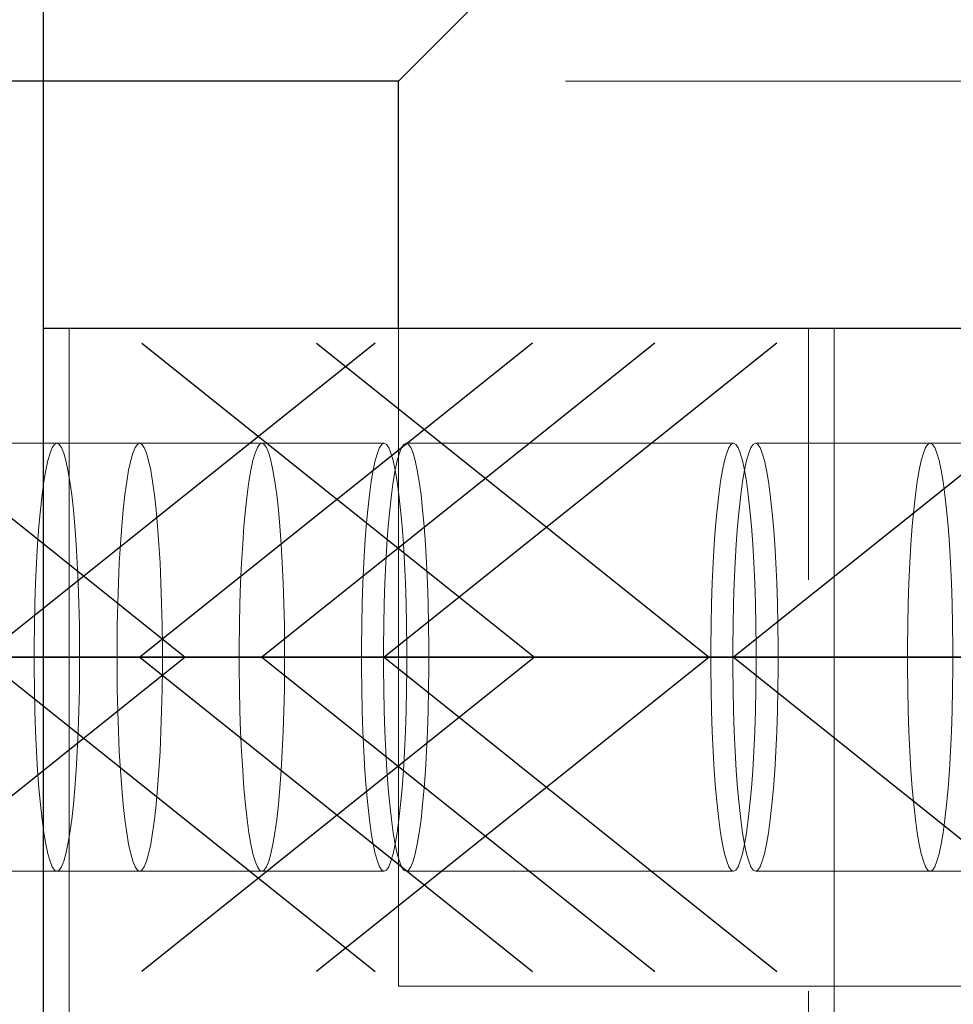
# Model space of a CAD drawing. Header units: millimetres. Extents: x 3536 to 4290, y 11030 to 11491.
# Tile 12 of 102: x 3590.95 to 3593.79, y 11082.73 to 11085.72. Entities that reach past the tile are written whole.
import ezdxf

# ---------------------------------------------------------------- set-up
doc = ezdxf.new("R2010")
doc.units = ezdxf.units.MM
doc.header["$LTSCALE"] = 10
doc.linetypes.add('HIDDEN', pattern=[0.375, 0.25, -0.125])
doc.linetypes.add('MITTE', pattern=[2, 1.25, -0.25, 0.25, -0.25])
doc.layers.get('Defpoints').update_dxf_attribs({"color": 1})
for name, color, linetype in [('PS_BOLT', 4, 'Continuous'), ('PS_MID', 5, 'MITTE'), ('PS_SHAPE', 3, 'Continuous')]:
    doc.layers.add(name, color=color, linetype=linetype)
for name, color, linetype, lineweight in [('PS_DIM', 4, 'Continuous', 13), ('PS_Hidden', 2, 'HIDDEN', 9), ('PS_SOLID', 7, 'Continuous', 30)]:
    doc.layers.add(name, color=color, linetype=linetype, lineweight=lineweight)
doc.styles.add('simplex', font='simplex.shx', dxfattribs={"width": 0.75})
doc.dimstyles.new('1_20_GŁ_DS1-LS20', dxfattribs={"dimtxt": 2, "dimasz": 2, "dimexe": 2, "dimexo": 5, "dimgap": 1, "dimtad": 1, "dimjust": 4, "dimdec": 0, "dimlfac": 20, "dimtxsty": 'simplex', "dimblk1": 'NONE', "dimsah": 1, "dimcen": 2, "dimclrd": 256, "dimclre": 256, "dimclrt": 4, "dimadec": 1, "dimazin": 0, "dimtfac": 1, "dimtdec": 0, "dimtmove": 2, "dimatfit": 3, "dimfxl": 1, "dimarcsym": 0})

# ---------------------------------------------------------------- blocks, each defined once
blk = doc.blocks.new('*D96')
at = {"layer": 'Defpoints', "color": 0, "transparency": 16777216}
for p in [(3591.0213, 11097.831), (3589.6555, 11085.5365), (3591.0213, 11075.2865)]:
    blk.add_point(p, dxfattribs=at)
at = {"layer": 'PS_DIM', "lineweight": -2, "transparency": 16777216}
for p, q in [((3589.6555, 11090.5365), (3589.6555, 11099.831)), ((3591.0213, 11080.2865), (3591.0213, 11099.831)), ((3589.6555, 11097.831), (3587.6555, 11097.831)), ((3589.6555, 11097.831), (3591.0213, 11097.831)), ((3593.0213, 11097.831), (3595.0213, 11097.831))]:
    blk.add_line(p, q, dxfattribs=at)
at = {"layer": 'PS_DIM', "transparency": 16777216}
blk.add_solid([(3593.0213, 11098.1643), (3593.0213, 11097.4977), (3591.0213, 11097.831)], dxfattribs=at)
at = {"layer": 'PS_DIM', "color": 4, "transparency": 16777216, "insert": (3587.6355, 11094.6681), "char_height": 2, "attachment_point": 5, "rotation": 90, "style": 'simplex'}
blk.add_mtext('-27', dxfattribs=at)
blk = doc.blocks.new('_None')
blk = doc.blocks.new('*D97')
at = {"layer": 'Defpoints', "color": 0, "transparency": 16777216}
for p in [(3591.0213, 11097.831), (3591.0213, 11082.172), (3591.0213, 11075.2865)]:
    blk.add_point(p, dxfattribs=at)
at = {"layer": 'PS_DIM', "lineweight": -2, "transparency": 16777216}
for p, q in [((3591.0213, 11080.2865), (3591.0213, 11099.831)), ((3591.0213, 11087.172), (3591.0213, 11099.831)), ((3591.0213, 11097.831), (3589.0213, 11097.831)), ((3593.0213, 11097.831), (3595.0213, 11097.831))]:
    blk.add_line(p, q, dxfattribs=at)
at = {"layer": 'PS_DIM', "transparency": 16777216}
blk.add_solid([(3593.0213, 11098.1643), (3593.0213, 11097.4977), (3591.0213, 11097.831)], dxfattribs=at)
at = {"layer": 'PS_DIM', "color": 4, "transparency": 16777216, "insert": (3592.8482, 11096.311), "char_height": 2, "attachment_point": 5, "rotation": 90, "style": 'simplex'}
blk.add_mtext('0', dxfattribs=at)
blk = doc.blocks.new('*D98')
at = {"layer": 'Defpoints', "color": 0, "transparency": 16777216}
for p in [(3596.3492, 11097.831), (3596.3492, 11086.3365), (3591.0213, 11075.2865)]:
    blk.add_point(p, dxfattribs=at)
at = {"layer": 'PS_DIM', "lineweight": -2, "transparency": 16777216}
for p, q in [((3591.0213, 11080.2865), (3591.0213, 11099.831)), ((3596.3492, 11091.3365), (3596.3492, 11099.831)), ((3591.0213, 11097.831), (3594.3492, 11097.831))]:
    blk.add_line(p, q, dxfattribs=at)
at = {"layer": 'PS_DIM', "transparency": 16777216}
blk.add_solid([(3594.3492, 11098.1643), (3594.3492, 11097.4977), (3596.3492, 11097.831)], dxfattribs=at)
at = {"layer": 'PS_DIM', "color": 4, "transparency": 16777216, "insert": (3598.4312, 11095.0253), "char_height": 2, "attachment_point": 5, "rotation": 90, "style": 'simplex'}
blk.add_mtext('107', dxfattribs=at)
blk = doc.blocks.new('*D99')
at = {"layer": 'Defpoints', "color": 0, "transparency": 16777216}
for p in [(3766.6847, 11097.831), (3591.0213, 11075.2865), (3766.6847, 11074.5365)]:
    blk.add_point(p, dxfattribs=at)
at = {"layer": 'PS_DIM', "lineweight": -2, "transparency": 16777216}
for p, q in [((3591.0213, 11080.2865), (3591.0213, 11099.831)), ((3766.6847, 11079.5365), (3766.6847, 11099.831)), ((3591.0213, 11097.831), (3764.6847, 11097.831))]:
    blk.add_line(p, q, dxfattribs=at)
at = {"layer": 'PS_DIM', "transparency": 16777216}
blk.add_solid([(3764.6847, 11098.1643), (3764.6847, 11097.4977), (3766.6847, 11097.831)], dxfattribs=at)
at = {"layer": 'PS_DIM', "color": 4, "transparency": 16777216, "insert": (3764.6647, 11094.1681), "char_height": 2, "attachment_point": 5, "rotation": 90, "style": 'simplex'}
blk.add_mtext('4995', dxfattribs=at)
blk = doc.blocks.new('*X315')
at = {"color": 30, "linetype": 'Continuous'}
for p, q in [((3591.8504, 11084.7411), (3593.0436, 11083.7865)), ((3595.9024, 11084.7411), (3594.7092, 11083.7865)), ((3593.0436, 11083.7865), (3591.8504, 11082.8319)), ((3595.9024, 11083.7865), (3591.8504, 11083.7865)), ((3594.7092, 11083.7865), (3595.9024, 11082.8319))]:
    blk.add_line(p, q, dxfattribs=at)
blk = doc.blocks.new('*X317')
at = {"color": 30, "linetype": 'Continuous'}
for p, q in [((3587.9768, 11084.7411), (3589.1701, 11083.7865)), ((3592.0288, 11084.7411), (3590.8356, 11083.7865)), ((3589.1701, 11083.7865), (3587.9768, 11082.8319)), ((3592.0288, 11083.7865), (3587.9768, 11083.7865)), ((3590.8356, 11083.7865), (3592.0288, 11082.8319))]:
    blk.add_line(p, q, dxfattribs=at)
blk = doc.blocks.new('*X318')
at = {"color": 30, "linetype": 'Continuous'}
for p, q in [((3591.3198, 11084.7411), (3592.513, 11083.7865)), ((3595.3718, 11084.7411), (3594.1785, 11083.7865)), ((3592.513, 11083.7865), (3591.3198, 11082.8319)), ((3595.3718, 11083.7865), (3591.3198, 11083.7865)), ((3594.1785, 11083.7865), (3595.3718, 11082.8319))]:
    blk.add_line(p, q, dxfattribs=at)
blk = doc.blocks.new('*X326')
at = {"color": 30, "linetype": 'Continuous'}
for p, q in [((3588.8258, 11084.7411), (3590.0191, 11083.7865)), ((3592.8778, 11084.7411), (3591.6846, 11083.7865)), ((3590.0191, 11083.7865), (3588.8258, 11082.8319)), ((3592.8778, 11083.7865), (3588.8258, 11083.7865)), ((3591.6846, 11083.7865), (3592.8778, 11082.8319))]:
    blk.add_line(p, q, dxfattribs=at)
blk = doc.blocks.new('*X327')
at = {"color": 30, "linetype": 'Continuous'}
for p, q in [((3588.4544, 11084.7411), (3589.6476, 11083.7865)), ((3592.5064, 11084.7411), (3591.3132, 11083.7865)), ((3589.6476, 11083.7865), (3588.4544, 11082.8319)), ((3592.5064, 11083.7865), (3588.4544, 11083.7865)), ((3591.3132, 11083.7865), (3592.5064, 11082.8319))]:
    blk.add_line(p, q, dxfattribs=at)
blk = doc.blocks.new('*X330')
at = {"color": 30, "linetype": 'Continuous'}
for p, q in [((3590.2585, 11084.7411), (3591.4518, 11083.7865)), ((3594.3105, 11084.7411), (3593.1173, 11083.7865)), ((3591.4518, 11083.7865), (3590.2585, 11082.8319)), ((3594.3105, 11083.7865), (3590.2585, 11083.7865)), ((3593.1173, 11083.7865), (3594.3105, 11082.8319))]:
    blk.add_line(p, q, dxfattribs=at)
blk = doc.blocks.new('*X331')
at = {"layer": 'PS_Hidden', "color": 2, "linetype": 'HIDDEN'}
for p, q in [((3595.1071, 11085.5365), (3592.0992, 11085.5365)), ((3591.0992, 11084.7865), (3591.0992, 11080.2715)), ((3592.0992, 11082.7865), (3592.0992, 11084.7865)), ((3593.3448, 11080.2715), (3593.3448, 11084.7865)), ((3593.4227, 11084.7865), (3593.4227, 11075.2865)), ((3591.3132, 11084.4365), (3590.8356, 11084.4365)), ((3591.0478, 11084.4232), (3591.041, 11084.4067)), ((3591.0547, 11084.4332), (3591.0478, 11084.4232)), ((3591.0617, 11084.4365), (3591.0547, 11084.4332)), ((3591.0687, 11084.4332), (3591.0617, 11084.4365)), ((3591.0756, 11084.4232), (3591.0687, 11084.4332)), ((3591.0823, 11084.4067), (3591.0756, 11084.4232)), ((3591.2925, 11084.4067), (3591.2993, 11084.4232)), ((3591.2993, 11084.4232), (3591.3062, 11084.4332)), ((3591.3062, 11084.4332), (3591.3132, 11084.4365)), ((3591.3132, 11084.4365), (3591.3201, 11084.4332)), ((3591.6846, 11084.4365), (3591.3132, 11084.4365)), ((3591.3201, 11084.4332), (3591.3271, 11084.4232)), ((3591.3271, 11084.4232), (3591.3338, 11084.4067)), ((3591.664, 11084.4067), (3591.6707, 11084.4232)), ((3591.6707, 11084.4232), (3591.6776, 11084.4332)), ((3591.6776, 11084.4332), (3591.6846, 11084.4365)), ((3591.6846, 11084.4365), (3591.6916, 11084.4332)), ((3592.056, 11084.4365), (3591.6846, 11084.4365)), ((3591.6916, 11084.4332), (3591.6985, 11084.4232)), ((3591.6985, 11084.4232), (3591.7053, 11084.4067)), ((3592.0354, 11084.4067), (3592.0422, 11084.4232)), ((3592.0422, 11084.4232), (3592.0491, 11084.4332)), ((3592.0491, 11084.4332), (3592.056, 11084.4365)), ((3592.056, 11084.4365), (3592.063, 11084.4332)), ((3592.063, 11084.4332), (3592.0699, 11084.4232)), ((3592.0699, 11084.4232), (3592.0767, 11084.4067)), ((3592.1091, 11084.4232), (3592.1023, 11084.4067)), ((3592.116, 11084.4332), (3592.1091, 11084.4232)), ((3592.1229, 11084.4365), (3592.116, 11084.4332)), ((3592.1299, 11084.4332), (3592.1229, 11084.4365)), ((3593.1173, 11084.4365), (3592.1229, 11084.4365)), ((3592.1368, 11084.4232), (3592.1299, 11084.4332)), ((3592.1436, 11084.4067), (3592.1368, 11084.4232)), ((3593.0966, 11084.4067), (3593.1034, 11084.4232)), ((3593.1034, 11084.4232), (3593.1103, 11084.4332)), ((3593.1103, 11084.4332), (3593.1173, 11084.4365)), ((3593.1173, 11084.4365), (3593.1243, 11084.4332)), ((3593.1243, 11084.4332), (3593.1312, 11084.4232)), ((3593.1312, 11084.4232), (3593.1379, 11084.4067)), ((3593.1703, 11084.4232), (3593.1635, 11084.4067)), ((3593.1772, 11084.4332), (3593.1703, 11084.4232)), ((3593.1842, 11084.4365), (3593.1772, 11084.4332)), ((3593.1912, 11084.4332), (3593.1842, 11084.4365)), ((3594.1785, 11084.4365), (3593.1842, 11084.4365)), ((3593.1981, 11084.4232), (3593.1912, 11084.4332)), ((3593.2048, 11084.4067), (3593.1981, 11084.4232)), ((3593.7009, 11084.4232), (3593.6942, 11084.4067)), ((3593.7078, 11084.4332), (3593.7009, 11084.4232)), ((3593.7148, 11084.4365), (3593.7078, 11084.4332)), ((3593.7218, 11084.4332), (3593.7148, 11084.4365)), ((3593.7287, 11084.4232), (3593.7218, 11084.4332)), ((3593.7355, 11084.4067), (3593.7287, 11084.4232)), ((3591.041, 11084.4067), (3591.0345, 11084.3838)), ((3591.0889, 11084.3838), (3591.0823, 11084.4067)), ((3591.286, 11084.3838), (3591.2925, 11084.4067)), ((3591.3338, 11084.4067), (3591.3404, 11084.3838)), ((3591.6574, 11084.3838), (3591.664, 11084.4067)), ((3591.7053, 11084.4067), (3591.7118, 11084.3838)), ((3592.0288, 11084.3838), (3592.0354, 11084.4067)), ((3592.0767, 11084.4067), (3592.0832, 11084.3838)), ((3592.1023, 11084.4067), (3592.0957, 11084.3838)), ((3592.1501, 11084.3838), (3592.1436, 11084.4067)), ((3593.0901, 11084.3838), (3593.0966, 11084.4067)), ((3593.1379, 11084.4067), (3593.1445, 11084.3838)), ((3593.1635, 11084.4067), (3593.157, 11084.3838)), ((3593.2114, 11084.3838), (3593.2048, 11084.4067)), ((3593.6942, 11084.4067), (3593.6876, 11084.3838)), ((3593.742, 11084.3838), (3593.7355, 11084.4067)), ((3591.0282, 11084.3548), (3591.0223, 11084.32)), ((3591.0345, 11084.3838), (3591.0282, 11084.3548)), ((3591.0952, 11084.3548), (3591.0889, 11084.3838)), ((3591.1011, 11084.32), (3591.0952, 11084.3548)), ((3591.2738, 11084.32), (3591.2797, 11084.3548)), ((3591.2797, 11084.3548), (3591.286, 11084.3838)), ((3591.3404, 11084.3838), (3591.3466, 11084.3548)), ((3591.3466, 11084.3548), (3591.3526, 11084.32)), ((3591.6452, 11084.32), (3591.6511, 11084.3548)), ((3591.6511, 11084.3548), (3591.6574, 11084.3838)), ((3591.7118, 11084.3838), (3591.7181, 11084.3548)), ((3591.7181, 11084.3548), (3591.724, 11084.32)), ((3592.0166, 11084.32), (3592.0226, 11084.3548)), ((3592.0226, 11084.3548), (3592.0288, 11084.3838)), ((3592.0832, 11084.3838), (3592.0895, 11084.3548)), ((3592.0895, 11084.3548), (3592.0835, 11084.32)), ((3592.0957, 11084.3838), (3592.0895, 11084.3548)), ((3592.0895, 11084.3548), (3592.0954, 11084.32)), ((3592.1564, 11084.3548), (3592.1501, 11084.3838)), ((3592.1623, 11084.32), (3592.1564, 11084.3548)), ((3593.0779, 11084.32), (3593.0838, 11084.3548)), ((3593.0838, 11084.3548), (3593.0901, 11084.3838)), ((3593.1445, 11084.3838), (3593.1508, 11084.3548)), ((3593.1507, 11084.3548), (3593.1448, 11084.32)), ((3593.157, 11084.3838), (3593.1507, 11084.3548)), ((3593.1508, 11084.3548), (3593.1567, 11084.32)), ((3593.2177, 11084.3548), (3593.2114, 11084.3838)), ((3593.2236, 11084.32), (3593.2177, 11084.3548)), ((3593.6813, 11084.3548), (3593.6754, 11084.32)), ((3593.6876, 11084.3838), (3593.6813, 11084.3548)), ((3593.7483, 11084.3548), (3593.742, 11084.3838)), ((3593.7542, 11084.32), (3593.7483, 11084.3548)), ((3591.0223, 11084.32), (3591.0168, 11084.2797)), ((3591.1066, 11084.2797), (3591.1011, 11084.32)), ((3591.2682, 11084.2797), (3591.2738, 11084.32)), ((3591.3526, 11084.32), (3591.3581, 11084.2797)), ((3591.6397, 11084.2797), (3591.6452, 11084.32)), ((3591.724, 11084.32), (3591.7295, 11084.2797)), ((3592.0111, 11084.2797), (3592.0166, 11084.32)), ((3592.0835, 11084.32), (3592.078, 11084.2797)), ((3592.0954, 11084.32), (3592.101, 11084.2797)), ((3592.1679, 11084.2797), (3592.1623, 11084.32)), ((3593.0724, 11084.2797), (3593.0779, 11084.32)), ((3593.1448, 11084.32), (3593.1393, 11084.2797)), ((3593.1567, 11084.32), (3593.1622, 11084.2797)), ((3593.2291, 11084.2797), (3593.2236, 11084.32)), ((3593.6754, 11084.32), (3593.6699, 11084.2797)), ((3593.7598, 11084.2797), (3593.7542, 11084.32)), ((3591.0168, 11084.2797), (3591.0117, 11084.2344)), ((3591.1117, 11084.2344), (3591.1066, 11084.2797)), ((3591.2632, 11084.2344), (3591.2682, 11084.2797)), ((3591.3581, 11084.2797), (3591.3632, 11084.2344)), ((3591.6346, 11084.2344), (3591.6397, 11084.2797)), ((3591.7295, 11084.2797), (3591.7346, 11084.2344)), ((3592.006, 11084.2344), (3592.0111, 11084.2797)), ((3592.078, 11084.2797), (3592.0729, 11084.2344)), ((3592.101, 11084.2797), (3592.106, 11084.2344)), ((3592.1729, 11084.2344), (3592.1679, 11084.2797)), ((3593.0673, 11084.2344), (3593.0724, 11084.2797)), ((3593.1393, 11084.2797), (3593.1342, 11084.2344)), ((3593.1622, 11084.2797), (3593.1673, 11084.2344)), ((3593.2342, 11084.2344), (3593.2291, 11084.2797)), ((3593.6699, 11084.2797), (3593.6648, 11084.2344)), ((3593.7648, 11084.2344), (3593.7598, 11084.2797)), ((3591.0117, 11084.2344), (3591.0071, 11084.1844)), ((3591.1162, 11084.1844), (3591.1117, 11084.2344)), ((3591.2586, 11084.1844), (3591.2632, 11084.2344)), ((3591.3632, 11084.2344), (3591.3677, 11084.1844)), ((3591.6301, 11084.1844), (3591.6346, 11084.2344)), ((3591.7346, 11084.2344), (3591.7392, 11084.1844)), ((3592.0015, 11084.1844), (3592.006, 11084.2344)), ((3592.0729, 11084.2344), (3592.0684, 11084.1844)), ((3592.106, 11084.2344), (3592.1106, 11084.1844)), ((3592.1775, 11084.1844), (3592.1729, 11084.2344)), ((3593.0627, 11084.1844), (3593.0673, 11084.2344)), ((3593.1342, 11084.2344), (3593.1296, 11084.1844)), ((3593.1673, 11084.2344), (3593.1718, 11084.1844)), ((3593.2387, 11084.1844), (3593.2342, 11084.2344)), ((3593.6648, 11084.2344), (3593.6603, 11084.1844)), ((3593.7694, 11084.1844), (3593.7648, 11084.2344)), ((3591.0071, 11084.1844), (3591.0031, 11084.1304)), ((3591.1202, 11084.1304), (3591.1162, 11084.1844)), ((3591.2546, 11084.1304), (3591.2586, 11084.1844)), ((3591.3677, 11084.1844), (3591.3717, 11084.1304)), ((3591.6261, 11084.1304), (3591.6301, 11084.1844)), ((3591.7392, 11084.1844), (3591.7431, 11084.1304)), ((3591.9975, 11084.1304), (3592.0015, 11084.1844)), ((3592.0684, 11084.1844), (3592.0644, 11084.1304)), ((3592.1106, 11084.1844), (3592.1146, 11084.1304)), ((3592.1815, 11084.1304), (3592.1775, 11084.1844)), ((3593.0588, 11084.1304), (3593.0627, 11084.1844)), ((3593.1296, 11084.1844), (3593.1257, 11084.1304)), ((3593.1718, 11084.1844), (3593.1758, 11084.1304)), ((3593.2427, 11084.1304), (3593.2387, 11084.1844)), ((3593.6603, 11084.1844), (3593.6563, 11084.1304)), ((3593.7734, 11084.1304), (3593.7694, 11084.1844)), ((3591.0031, 11084.1304), (3590.9998, 11084.0728)), ((3591.1236, 11084.0728), (3591.1202, 11084.1304)), ((3591.2512, 11084.0728), (3591.2546, 11084.1304)), ((3591.3717, 11084.1304), (3591.3751, 11084.0728)), ((3591.6227, 11084.0728), (3591.6261, 11084.1304)), ((3591.7431, 11084.1304), (3591.7465, 11084.0728)), ((3591.9941, 11084.0728), (3591.9975, 11084.1304)), ((3592.0644, 11084.1304), (3592.061, 11084.0728)), ((3592.1146, 11084.1304), (3592.118, 11084.0728)), ((3592.1849, 11084.0728), (3592.1815, 11084.1304)), ((3593.0554, 11084.0728), (3593.0588, 11084.1304)), ((3593.1257, 11084.1304), (3593.1223, 11084.0728)), ((3593.1758, 11084.1304), (3593.1792, 11084.0728)), ((3593.2461, 11084.0728), (3593.2427, 11084.1304)), ((3593.6563, 11084.1304), (3593.6529, 11084.0728)), ((3593.7768, 11084.0728), (3593.7734, 11084.1304)), ((3590.9998, 11084.0728), (3590.997, 11084.0123)), ((3591.1264, 11084.0123), (3591.1236, 11084.0728)), ((3591.2485, 11084.0123), (3591.2512, 11084.0728)), ((3591.3751, 11084.0728), (3591.3779, 11084.0123)), ((3591.6199, 11084.0123), (3591.6227, 11084.0728)), ((3591.7465, 11084.0728), (3591.7493, 11084.0123)), ((3591.9914, 11084.0123), (3591.9941, 11084.0728)), ((3592.061, 11084.0728), (3592.0583, 11084.0123)), ((3592.118, 11084.0728), (3592.1207, 11084.0123)), ((3592.1876, 11084.0123), (3592.1849, 11084.0728)), ((3593.0526, 11084.0123), (3593.0554, 11084.0728)), ((3593.1223, 11084.0728), (3593.1195, 11084.0123)), ((3593.1792, 11084.0728), (3593.182, 11084.0123)), ((3593.2489, 11084.0123), (3593.2461, 11084.0728)), ((3593.6529, 11084.0728), (3593.6501, 11084.0123)), ((3593.7795, 11084.0123), (3593.7768, 11084.0728)), ((3590.997, 11084.0123), (3590.9949, 11083.9494)), ((3591.1285, 11083.9494), (3591.1264, 11084.0123)), ((3591.2464, 11083.9494), (3591.2485, 11084.0123)), ((3591.3779, 11084.0123), (3591.3799, 11083.9494)), ((3591.6178, 11083.9494), (3591.6199, 11084.0123)), ((3591.7493, 11084.0123), (3591.7514, 11083.9494)), ((3591.9893, 11083.9494), (3591.9914, 11084.0123)), ((3592.0583, 11084.0123), (3592.0562, 11083.9494)), ((3592.1207, 11084.0123), (3592.1228, 11083.9494)), ((3592.1897, 11083.9494), (3592.1876, 11084.0123)), ((3593.0505, 11083.9494), (3593.0526, 11084.0123)), ((3593.1195, 11084.0123), (3593.1174, 11083.9494)), ((3593.182, 11084.0123), (3593.1841, 11083.9494)), ((3593.251, 11083.9494), (3593.2489, 11084.0123)), ((3593.6501, 11084.0123), (3593.648, 11083.9494)), ((3593.7816, 11083.9494), (3593.7795, 11084.0123)), ((3590.9949, 11083.9494), (3590.9935, 11083.885)), ((3591.1299, 11083.885), (3591.1285, 11083.9494)), ((3591.245, 11083.885), (3591.2464, 11083.9494)), ((3591.3799, 11083.9494), (3591.3814, 11083.885)), ((3591.6164, 11083.885), (3591.6178, 11083.9494)), ((3591.7514, 11083.9494), (3591.7528, 11083.885)), ((3591.9879, 11083.885), (3591.9893, 11083.9494)), ((3592.0562, 11083.9494), (3592.0548, 11083.885)), ((3592.1228, 11083.9494), (3592.1242, 11083.885)), ((3592.1911, 11083.885), (3592.1897, 11083.9494)), ((3593.0491, 11083.885), (3593.0505, 11083.9494)), ((3593.1174, 11083.9494), (3593.116, 11083.885)), ((3593.1841, 11083.9494), (3593.1855, 11083.885)), ((3593.2524, 11083.885), (3593.251, 11083.9494)), ((3593.648, 11083.9494), (3593.6466, 11083.885)), ((3593.783, 11083.885), (3593.7816, 11083.9494)), ((3590.9935, 11083.885), (3590.9928, 11083.8194)), ((3591.1306, 11083.8194), (3591.1299, 11083.885)), ((3591.2443, 11083.8194), (3591.245, 11083.885)), ((3591.3814, 11083.885), (3591.3821, 11083.8194)), ((3591.6157, 11083.8194), (3591.6164, 11083.885)), ((3591.7528, 11083.885), (3591.7535, 11083.8194)), ((3591.9871, 11083.8194), (3591.9879, 11083.885)), ((3592.0548, 11083.885), (3592.054, 11083.8194)), ((3592.1242, 11083.885), (3592.1249, 11083.8194)), ((3592.1918, 11083.8194), (3592.1911, 11083.885)), ((3593.0484, 11083.8194), (3593.0491, 11083.885)), ((3593.116, 11083.885), (3593.1153, 11083.8194)), ((3593.1855, 11083.885), (3593.1862, 11083.8194)), ((3593.2531, 11083.8194), (3593.2524, 11083.885)), ((3593.6466, 11083.885), (3593.6459, 11083.8194)), ((3593.7837, 11083.8194), (3593.783, 11083.885)), ((3590.9928, 11083.8194), (3590.9928, 11083.7536)), ((3591.1306, 11083.7536), (3591.1306, 11083.8194)), ((3591.2443, 11083.7536), (3591.2443, 11083.8194)), ((3591.3821, 11083.8194), (3591.3821, 11083.7536)), ((3591.6157, 11083.7536), (3591.6157, 11083.8194)), ((3591.7535, 11083.8194), (3591.7535, 11083.7536)), ((3591.9871, 11083.7536), (3591.9871, 11083.8194)), ((3592.054, 11083.8194), (3592.054, 11083.7536)), ((3592.1249, 11083.8194), (3592.1249, 11083.7536)), ((3592.1918, 11083.7536), (3592.1918, 11083.8194)), ((3593.0484, 11083.7536), (3593.0484, 11083.8194)), ((3593.1153, 11083.8194), (3593.1153, 11083.7536)), ((3593.1862, 11083.8194), (3593.1862, 11083.7536)), ((3593.2531, 11083.7536), (3593.2531, 11083.8194)), ((3593.6459, 11083.8194), (3593.6459, 11083.7536)), ((3593.7837, 11083.7536), (3593.7837, 11083.8194)), ((3590.9928, 11083.7536), (3590.9935, 11083.6881)), ((3591.1299, 11083.6881), (3591.1306, 11083.7536)), ((3591.245, 11083.6881), (3591.2443, 11083.7536)), ((3591.3821, 11083.7536), (3591.3814, 11083.6881)), ((3591.6164, 11083.6881), (3591.6157, 11083.7536)), ((3591.7535, 11083.7536), (3591.7528, 11083.6881)), ((3591.9879, 11083.6881), (3591.9871, 11083.7536)), ((3592.054, 11083.7536), (3592.0548, 11083.6881)), ((3592.1249, 11083.7536), (3592.1242, 11083.6881)), ((3592.1911, 11083.6881), (3592.1918, 11083.7536)), ((3593.0491, 11083.6881), (3593.0484, 11083.7536)), ((3593.1153, 11083.7536), (3593.116, 11083.6881)), ((3593.1862, 11083.7536), (3593.1855, 11083.6881)), ((3593.2524, 11083.6881), (3593.2531, 11083.7536)), ((3593.6459, 11083.7536), (3593.6466, 11083.6881)), ((3593.783, 11083.6881), (3593.7837, 11083.7536)), ((3590.9935, 11083.6881), (3590.9949, 11083.6236)), ((3591.1285, 11083.6236), (3591.1299, 11083.6881)), ((3591.2464, 11083.6236), (3591.245, 11083.6881)), ((3591.3814, 11083.6881), (3591.3799, 11083.6236)), ((3591.6178, 11083.6236), (3591.6164, 11083.6881)), ((3591.7528, 11083.6881), (3591.7514, 11083.6236)), ((3591.9893, 11083.6236), (3591.9879, 11083.6881)), ((3592.0548, 11083.6881), (3592.0562, 11083.6236)), ((3592.1242, 11083.6881), (3592.1228, 11083.6236)), ((3592.1897, 11083.6236), (3592.1911, 11083.6881)), ((3593.0505, 11083.6236), (3593.0491, 11083.6881)), ((3593.116, 11083.6881), (3593.1174, 11083.6236)), ((3593.1855, 11083.6881), (3593.1841, 11083.6236)), ((3593.251, 11083.6236), (3593.2524, 11083.6881)), ((3593.6466, 11083.6881), (3593.648, 11083.6236)), ((3593.7816, 11083.6236), (3593.783, 11083.6881)), ((3590.9949, 11083.6236), (3590.997, 11083.5608)), ((3591.1264, 11083.5608), (3591.1285, 11083.6236)), ((3591.2485, 11083.5608), (3591.2464, 11083.6236)), ((3591.3799, 11083.6236), (3591.3779, 11083.5608)), ((3591.6199, 11083.5608), (3591.6178, 11083.6236)), ((3591.7514, 11083.6236), (3591.7493, 11083.5608)), ((3591.9914, 11083.5608), (3591.9893, 11083.6236)), ((3592.0562, 11083.6236), (3592.0583, 11083.5608)), ((3592.1228, 11083.6236), (3592.1207, 11083.5608)), ((3592.1876, 11083.5608), (3592.1897, 11083.6236)), ((3593.0526, 11083.5608), (3593.0505, 11083.6236)), ((3593.1174, 11083.6236), (3593.1195, 11083.5608)), ((3593.1841, 11083.6236), (3593.182, 11083.5608)), ((3593.2489, 11083.5608), (3593.251, 11083.6236)), ((3593.648, 11083.6236), (3593.6501, 11083.5608)), ((3593.7795, 11083.5608), (3593.7816, 11083.6236)), ((3590.997, 11083.5608), (3590.9998, 11083.5003)), ((3591.1236, 11083.5003), (3591.1264, 11083.5608)), ((3591.2512, 11083.5003), (3591.2485, 11083.5608)), ((3591.3779, 11083.5608), (3591.3751, 11083.5003)), ((3591.6227, 11083.5003), (3591.6199, 11083.5608)), ((3591.7493, 11083.5608), (3591.7465, 11083.5003)), ((3591.9941, 11083.5003), (3591.9914, 11083.5608)), ((3592.0583, 11083.5608), (3592.061, 11083.5003)), ((3592.1207, 11083.5608), (3592.118, 11083.5003)), ((3592.1849, 11083.5003), (3592.1876, 11083.5608)), ((3593.0554, 11083.5003), (3593.0526, 11083.5608)), ((3593.1195, 11083.5608), (3593.1223, 11083.5003)), ((3593.182, 11083.5608), (3593.1792, 11083.5003)), ((3593.2461, 11083.5003), (3593.2489, 11083.5608)), ((3593.6501, 11083.5608), (3593.6529, 11083.5003)), ((3593.7768, 11083.5003), (3593.7795, 11083.5608)), ((3590.9998, 11083.5003), (3591.0031, 11083.4427)), ((3591.1202, 11083.4427), (3591.1236, 11083.5003)), ((3591.2546, 11083.4427), (3591.2512, 11083.5003)), ((3591.3751, 11083.5003), (3591.3717, 11083.4427)), ((3591.6261, 11083.4427), (3591.6227, 11083.5003)), ((3591.7465, 11083.5003), (3591.7431, 11083.4427)), ((3591.9975, 11083.4427), (3591.9941, 11083.5003)), ((3592.061, 11083.5003), (3592.0644, 11083.4427)), ((3592.118, 11083.5003), (3592.1146, 11083.4427)), ((3592.1815, 11083.4427), (3592.1849, 11083.5003)), ((3593.0588, 11083.4427), (3593.0554, 11083.5003)), ((3593.1223, 11083.5003), (3593.1257, 11083.4427)), ((3593.1792, 11083.5003), (3593.1758, 11083.4427)), ((3593.2427, 11083.4427), (3593.2461, 11083.5003)), ((3593.6529, 11083.5003), (3593.6563, 11083.4427)), ((3593.7734, 11083.4427), (3593.7768, 11083.5003)), ((3591.0031, 11083.4427), (3591.0071, 11083.3887)), ((3591.1162, 11083.3887), (3591.1202, 11083.4427)), ((3591.2586, 11083.3887), (3591.2546, 11083.4427)), ((3591.3717, 11083.4427), (3591.3677, 11083.3887)), ((3591.6301, 11083.3887), (3591.6261, 11083.4427)), ((3591.7431, 11083.4427), (3591.7392, 11083.3887)), ((3592.0015, 11083.3887), (3591.9975, 11083.4427)), ((3592.0644, 11083.4427), (3592.0684, 11083.3887)), ((3592.1146, 11083.4427), (3592.1106, 11083.3887)), ((3592.1775, 11083.3887), (3592.1815, 11083.4427)), ((3593.0627, 11083.3887), (3593.0588, 11083.4427)), ((3593.1257, 11083.4427), (3593.1296, 11083.3887)), ((3593.1758, 11083.4427), (3593.1718, 11083.3887)), ((3593.2387, 11083.3887), (3593.2427, 11083.4427)), ((3593.6563, 11083.4427), (3593.6603, 11083.3887)), ((3593.7694, 11083.3887), (3593.7734, 11083.4427)), ((3591.0071, 11083.3887), (3591.0117, 11083.3387)), ((3591.1117, 11083.3387), (3591.1162, 11083.3887)), ((3591.2632, 11083.3387), (3591.2586, 11083.3887)), ((3591.3677, 11083.3887), (3591.3632, 11083.3387)), ((3591.6346, 11083.3387), (3591.6301, 11083.3887)), ((3591.7392, 11083.3887), (3591.7346, 11083.3387)), ((3592.006, 11083.3387), (3592.0015, 11083.3887)), ((3592.0684, 11083.3887), (3592.0729, 11083.3387)), ((3592.1106, 11083.3887), (3592.106, 11083.3387)), ((3592.1729, 11083.3387), (3592.1775, 11083.3887)), ((3593.0673, 11083.3387), (3593.0627, 11083.3887)), ((3593.1296, 11083.3887), (3593.1342, 11083.3387)), ((3593.1718, 11083.3887), (3593.1673, 11083.3387)), ((3593.2342, 11083.3387), (3593.2387, 11083.3887)), ((3593.6603, 11083.3887), (3593.6648, 11083.3387)), ((3593.7648, 11083.3387), (3593.7694, 11083.3887)), ((3591.0117, 11083.3387), (3591.0168, 11083.2933)), ((3591.1066, 11083.2933), (3591.1117, 11083.3387)), ((3591.2682, 11083.2933), (3591.2632, 11083.3387)), ((3591.3632, 11083.3387), (3591.3581, 11083.2933)), ((3591.6397, 11083.2933), (3591.6346, 11083.3387)), ((3591.7346, 11083.3387), (3591.7295, 11083.2933)), ((3592.0111, 11083.2933), (3592.006, 11083.3387)), ((3592.0729, 11083.3387), (3592.078, 11083.2933)), ((3592.106, 11083.3387), (3592.101, 11083.2933)), ((3592.1679, 11083.2933), (3592.1729, 11083.3387)), ((3593.0724, 11083.2933), (3593.0673, 11083.3387)), ((3593.1342, 11083.3387), (3593.1393, 11083.2933)), ((3593.1673, 11083.3387), (3593.1622, 11083.2933)), ((3593.2291, 11083.2933), (3593.2342, 11083.3387)), ((3593.6648, 11083.3387), (3593.6699, 11083.2933)), ((3593.7598, 11083.2933), (3593.7648, 11083.3387)), ((3591.0168, 11083.2933), (3591.0223, 11083.253)), ((3591.1011, 11083.253), (3591.1066, 11083.2933)), ((3591.2738, 11083.253), (3591.2682, 11083.2933)), ((3591.3581, 11083.2933), (3591.3526, 11083.253)), ((3591.6452, 11083.253), (3591.6397, 11083.2933)), ((3591.7295, 11083.2933), (3591.724, 11083.253)), ((3592.0166, 11083.253), (3592.0111, 11083.2933)), ((3592.078, 11083.2933), (3592.0835, 11083.253)), ((3592.101, 11083.2933), (3592.0954, 11083.253)), ((3592.1623, 11083.253), (3592.1679, 11083.2933)), ((3593.0779, 11083.253), (3593.0724, 11083.2933)), ((3593.1393, 11083.2933), (3593.1448, 11083.253)), ((3593.1622, 11083.2933), (3593.1567, 11083.253)), ((3593.2236, 11083.253), (3593.2291, 11083.2933)), ((3593.6699, 11083.2933), (3593.6754, 11083.253)), ((3593.7542, 11083.253), (3593.7598, 11083.2933)), ((3591.0223, 11083.253), (3591.0282, 11083.2182)), ((3591.0952, 11083.2182), (3591.1011, 11083.253)), ((3591.2797, 11083.2182), (3591.2738, 11083.253)), ((3591.3526, 11083.253), (3591.3466, 11083.2182)), ((3591.6511, 11083.2182), (3591.6452, 11083.253)), ((3591.724, 11083.253), (3591.7181, 11083.2182)), ((3592.0226, 11083.2182), (3592.0166, 11083.253)), ((3592.0835, 11083.253), (3592.0895, 11083.2182)), ((3592.0954, 11083.253), (3592.0895, 11083.2182)), ((3592.1564, 11083.2182), (3592.1623, 11083.253)), ((3593.0838, 11083.2182), (3593.0779, 11083.253)), ((3593.1448, 11083.253), (3593.1507, 11083.2182)), ((3593.1567, 11083.253), (3593.1508, 11083.2182)), ((3593.2177, 11083.2182), (3593.2236, 11083.253)), ((3593.6754, 11083.253), (3593.6813, 11083.2182)), ((3593.7483, 11083.2182), (3593.7542, 11083.253)), ((3591.0282, 11083.2182), (3591.0345, 11083.1892)), ((3591.0889, 11083.1892), (3591.0952, 11083.2182)), ((3591.286, 11083.1892), (3591.2797, 11083.2182)), ((3591.3466, 11083.2182), (3591.3404, 11083.1892)), ((3591.6574, 11083.1892), (3591.6511, 11083.2182)), ((3591.7181, 11083.2182), (3591.7118, 11083.1892)), ((3592.0288, 11083.1892), (3592.0226, 11083.2182)), ((3592.0895, 11083.2182), (3592.0832, 11083.1892)), ((3592.0895, 11083.2182), (3592.0957, 11083.1892)), ((3592.1501, 11083.1892), (3592.1564, 11083.2182)), ((3593.0901, 11083.1892), (3593.0838, 11083.2182)), ((3593.1508, 11083.2182), (3593.1445, 11083.1892)), ((3593.1507, 11083.2182), (3593.157, 11083.1892)), ((3593.2114, 11083.1892), (3593.2177, 11083.2182)), ((3593.6813, 11083.2182), (3593.6876, 11083.1892)), ((3593.742, 11083.1892), (3593.7483, 11083.2182)), ((3591.0345, 11083.1892), (3591.041, 11083.1663)), ((3591.0823, 11083.1663), (3591.0889, 11083.1892)), ((3591.2925, 11083.1663), (3591.286, 11083.1892)), ((3591.3404, 11083.1892), (3591.3338, 11083.1663)), ((3591.664, 11083.1663), (3591.6574, 11083.1892)), ((3591.7118, 11083.1892), (3591.7053, 11083.1663)), ((3592.0354, 11083.1663), (3592.0288, 11083.1892)), ((3592.0832, 11083.1892), (3592.0767, 11083.1663)), ((3592.0957, 11083.1892), (3592.1023, 11083.1663)), ((3592.1436, 11083.1663), (3592.1501, 11083.1892)), ((3593.0966, 11083.1663), (3593.0901, 11083.1892)), ((3593.1445, 11083.1892), (3593.1379, 11083.1663)), ((3593.157, 11083.1892), (3593.1635, 11083.1663)), ((3593.2048, 11083.1663), (3593.2114, 11083.1892)), ((3593.6876, 11083.1892), (3593.6942, 11083.1663)), ((3593.7355, 11083.1663), (3593.742, 11083.1892)), ((3591.041, 11083.1663), (3591.0478, 11083.1498)), ((3591.0756, 11083.1498), (3591.0823, 11083.1663)), ((3591.2993, 11083.1498), (3591.2925, 11083.1663)), ((3591.3338, 11083.1663), (3591.3271, 11083.1498)), ((3591.6707, 11083.1498), (3591.664, 11083.1663)), ((3591.7053, 11083.1663), (3591.6985, 11083.1498)), ((3592.0422, 11083.1498), (3592.0354, 11083.1663)), ((3592.0767, 11083.1663), (3592.0699, 11083.1498)), ((3592.1023, 11083.1663), (3592.1091, 11083.1498)), ((3592.1368, 11083.1498), (3592.1436, 11083.1663)), ((3593.1034, 11083.1498), (3593.0966, 11083.1663)), ((3593.1379, 11083.1663), (3593.1312, 11083.1498)), ((3593.1635, 11083.1663), (3593.1703, 11083.1498)), ((3593.1981, 11083.1498), (3593.2048, 11083.1663)), ((3593.6942, 11083.1663), (3593.7009, 11083.1498)), ((3593.7287, 11083.1498), (3593.7355, 11083.1663)), ((3591.3132, 11083.1365), (3590.8356, 11083.1365)), ((3591.0478, 11083.1498), (3591.0547, 11083.1399)), ((3591.0547, 11083.1399), (3591.0617, 11083.1365)), ((3591.0617, 11083.1365), (3591.0687, 11083.1399)), ((3591.0687, 11083.1399), (3591.0756, 11083.1498)), ((3591.3062, 11083.1399), (3591.2993, 11083.1498)), ((3591.3132, 11083.1365), (3591.3062, 11083.1399)), ((3591.3201, 11083.1399), (3591.3132, 11083.1365)), ((3591.6846, 11083.1365), (3591.3132, 11083.1365)), ((3591.3271, 11083.1498), (3591.3201, 11083.1399)), ((3591.6776, 11083.1399), (3591.6707, 11083.1498)), ((3591.6846, 11083.1365), (3591.6776, 11083.1399)), ((3591.6916, 11083.1399), (3591.6846, 11083.1365)), ((3592.056, 11083.1365), (3591.6846, 11083.1365)), ((3591.6985, 11083.1498), (3591.6916, 11083.1399)), ((3592.0491, 11083.1399), (3592.0422, 11083.1498)), ((3592.056, 11083.1365), (3592.0491, 11083.1399)), ((3592.063, 11083.1399), (3592.056, 11083.1365)), ((3592.0699, 11083.1498), (3592.063, 11083.1399)), ((3592.1091, 11083.1498), (3592.116, 11083.1399)), ((3592.116, 11083.1399), (3592.1229, 11083.1365)), ((3592.1229, 11083.1365), (3592.1299, 11083.1399)), ((3593.1173, 11083.1365), (3592.1229, 11083.1365)), ((3592.1299, 11083.1399), (3592.1368, 11083.1498)), ((3593.1103, 11083.1399), (3593.1034, 11083.1498)), ((3593.1173, 11083.1365), (3593.1103, 11083.1399)), ((3593.1243, 11083.1399), (3593.1173, 11083.1365)), ((3593.1312, 11083.1498), (3593.1243, 11083.1399)), ((3593.1703, 11083.1498), (3593.1772, 11083.1399)), ((3593.1772, 11083.1399), (3593.1842, 11083.1365)), ((3593.1842, 11083.1365), (3593.1912, 11083.1399)), ((3594.1785, 11083.1365), (3593.1842, 11083.1365)), ((3593.1912, 11083.1399), (3593.1981, 11083.1498)), ((3593.7009, 11083.1498), (3593.7078, 11083.1399)), ((3593.7078, 11083.1399), (3593.7148, 11083.1365)), ((3593.7148, 11083.1365), (3593.7218, 11083.1399)), ((3593.7218, 11083.1399), (3593.7287, 11083.1498)), ((3598.0992, 11082.7865), (3592.0992, 11082.7865))]:
    blk.add_line(p, q, dxfattribs=at)
at = {"layer": 'PS_MID', "color": 5, "linetype": 'MITTE'}
for p, q in [((3589.3412, 11083.7865), (3591.3356, 11083.7865)), ((3589.8188, 11083.7865), (3591.8132, 11083.7865)), ((3590.1903, 11083.7865), (3592.1846, 11083.7865)), ((3590.5617, 11083.7865), (3592.556, 11083.7865)), ((3591.6229, 11083.7865), (3593.6173, 11083.7865)), ((3592.6842, 11083.7865), (3594.6785, 11083.7865)), ((3593.2148, 11083.7865), (3595.2092, 11083.7865))]:
    blk.add_line(p, q, dxfattribs=at)
at = {"layer": 'PS_SOLID', "color": 7, "linetype": 'Continuous'}
for p, q in [((3595.5992, 11089.0365), (3592.0992, 11085.5365)), ((3592.0992, 11085.5365), (3590.6499, 11085.5365)), ((3592.0992, 11084.7865), (3592.0992, 11085.5365)), ((3591.0213, 11084.7865), (3724.9347, 11084.7865)), ((3591.0213, 11080.2365), (3591.0213, 11084.7865))]:
    blk.add_line(p, q, dxfattribs=at)
blk = doc.blocks.new('*X337')
at = {"color": 30, "linetype": 'Continuous'}
for p, q in [((3589.1973, 11084.7411), (3590.3905, 11083.7865)), ((3593.2493, 11084.7411), (3592.056, 11083.7865)), ((3590.3905, 11083.7865), (3589.1973, 11082.8319)), ((3593.2493, 11083.7865), (3589.1973, 11083.7865)), ((3592.056, 11083.7865), (3593.2493, 11082.8319))]:
    blk.add_line(p, q, dxfattribs=at)

msp = doc.modelspace()

# ---------------------------------------------------------------- block references
at = {"layer": 'PS_BOLT', "color": 30}
for name in ['*X317', '*X327', '*X326', '*X337', '*X330', '*X318', '*X315']:
    msp.add_blockref(name, (0, 0), dxfattribs=at)
at = {"layer": 'PS_SHAPE'}
msp.add_blockref('*X331', (0, 0), dxfattribs=at)

# ---------------------------------------------------------------- dimensions: what is measured, and where the dimension line sits
at = {"layer": 'PS_DIM'}
for base, p1, p2, text, picture, middle in [((3591.0213, 11097.831), (3589.6555, 11085.5365), (3591.0213, 11075.2865), '-27', '*D96', (3587.6355, 11094.6681)), ((3766.6847, 11097.831), (3591.0213, 11075.2865), (3766.6847, 11074.5365), '4995', '*D99', (3764.6647, 11094.1681))]:
    dim = msp.add_linear_dim(base=base, p1=p1, p2=p2, text=text, dimstyle='1_20_GŁ_DS1-LS20', dxfattribs=at)
    dim.commit()
    dim.dimension.update_dxf_attribs({"geometry": picture, "text_midpoint": middle, "dimtype": 128, "text_rotation": 90})
for base, p1, p2, picture, middle in [((3591.021319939, 11097.8310061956), (3591.021319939, 11075.2865235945), (3591.021319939, 11082.1720392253), '*D97', (3592.8481745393, 11096.3110061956)), ((3596.3492, 11097.831), (3591.0213, 11075.2865), (3596.3492, 11086.3365), '*D98', (3598.4312, 11095.0253))]:
    dim = msp.add_linear_dim(base=base, p1=p1, p2=p2, dimstyle='1_20_GŁ_DS1-LS20', dxfattribs=at)
    dim.commit()
    dim.dimension.update_dxf_attribs({"geometry": picture, "text_midpoint": middle, "dimtype": 128, "text_rotation": 90})

doc.saveas('drawing.dxf')
